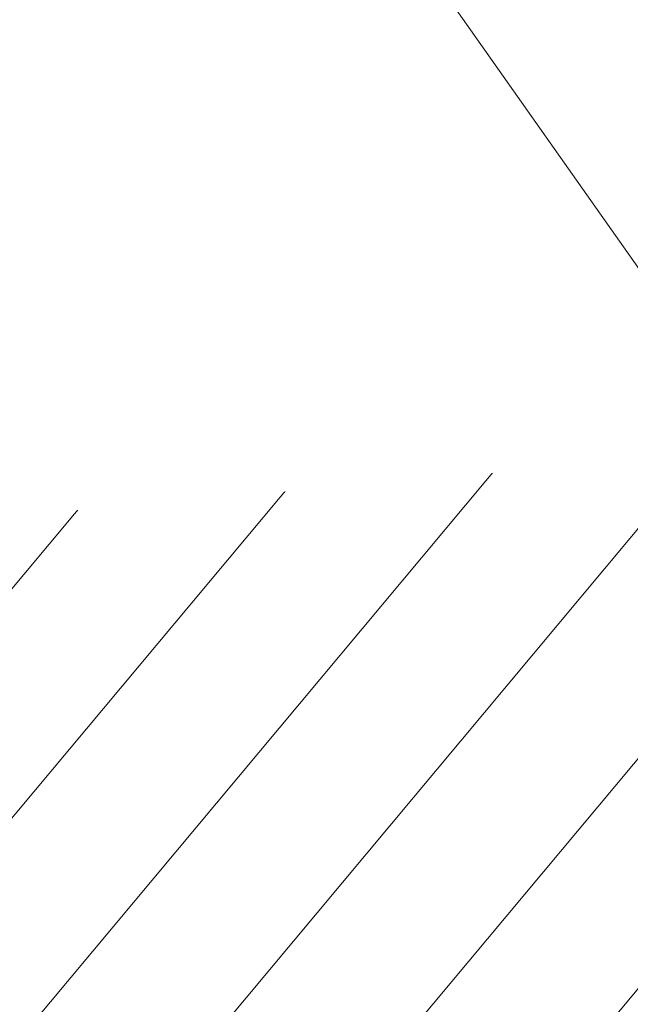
# Model space of a CAD drawing. Header units: feet. Extents: x 7492985 to 7493694, y 5986539 to 5988015.
# Tile 19 of 32: x 7493220.04 to 7493221.08, y 5986659.66 to 5986661.33. Entities that reach past the tile are written whole.
import ezdxf

# ---------------------------------------------------------------- set-up
doc = ezdxf.new("R2010")
doc.units = ezdxf.units.FT
doc.header["$MEASUREMENT"] = 0
for name, color, linetype, lineweight in [('_k_kreskowanie', 250, 'CONTINUOUS', 5), ('_k_urzadzenia', 250, 'CONTINUOUS', 13), ('_k_widok', 7, 'CONTINUOUS', 18), ('_k_wymiar', 7, 'CONTINUOUS', 13), ('_k_ściany', 7, 'CONTINUOUS', 35)]:
    doc.layers.add(name, color=color, linetype=linetype, lineweight=lineweight)
doc.layers.add('_k_niewidoczna', color=72, linetype='CONTINUOUS', lineweight=9, plot=False)
doc.styles.add('GENERATED_STYLE_1', font='MS Gothic.ttf')

# ---------------------------------------------------------------- blocks, each defined once
blk = doc.blocks.new('3009EPZ')
at = {"layer": '_k_niewidoczna', "color": 1, "lineweight": 20, "insert": (-3.165554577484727, -0.2128368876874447), "char_height": 0.24, "width": 11.63444291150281, "attachment_point": 1, "line_spacing_factor": 1.55, "style": 'GENERATED_STYLE_1', "bg_fill": 2}
blk.add_mtext('\\A1;{\\f@MS Gothic|b0|i0|c238|p49;\\C256;\\P\\pi-0.24,l0.24,t0.24,1.2;^I^I3009EPZ\\P\\pi-0.96,l0.96,t0.96,1.2;^I}', dxfattribs=at)
blk = doc.blocks.new('42221')
at = {"layer": '_k_urzadzenia', "lineweight": 13}
blk.add_line((-3.576601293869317, 0.7271699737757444), (-2.935762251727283, 0.3571357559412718), dxfattribs=at)
at = {"layer": '_k_niewidoczna', "color": 1, "lineweight": 20, "insert": (-3.506689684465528, -0.1368494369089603), "char_height": 0.24, "width": 11.63444291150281, "attachment_point": 1, "line_spacing_factor": 1.55, "style": 'GENERATED_STYLE_1', "bg_fill": 2}
blk.add_mtext('\\A1;{\\f@MS Gothic|b0|i0|c238|p49;\\C256;\\P\\pi-0.24,l0.24,t0.24,1.2;^I^I42221\\P\\pi-0.96,l0.96,t0.96,1.2;^I}', dxfattribs=at)
blk = doc.blocks.new('PZ')
at = {"layer": '_k_kreskowanie'}
h = blk.add_hatch(dxfattribs=at)
h.set_pattern_fill('ANSI31', color=30, scale=2)
h.set_pattern_definition([(44.99999999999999, (0, 9.999999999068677), (-0.1767766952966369, 0.1767766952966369), [])])
h.paths.add_polyline_path([(0, 0), (-10.00000000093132, -9.313225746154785e-10), (-10, -8), (0, -8.000000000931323)])
at = {"layer": '_k_wymiar'}
blk.add_blockref('3009EPZ', (-4.874138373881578, -2.223998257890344), dxfattribs=at)
at = {"layer": '_k_wymiar', "xscale": -1, "rotation": 270}
blk.add_blockref('42221', (-3.302318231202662, -0.2372885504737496), dxfattribs=at)
blk = doc.blocks.new('dz_89')
at = {"layer": '_k_widok', "rotation": 2.995343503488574}
blk.add_blockref('PZ', (62.81248085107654, 35.40524195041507), dxfattribs=at)

msp = doc.modelspace()

# ---------------------------------------------------------------- block references
at = {"layer": '_k_ściany', "rotation": 2.126854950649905}
msp.add_blockref('dz_89', (7493161.928738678, 5986627.126837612), dxfattribs=at)

doc.saveas('drawing.dxf')
